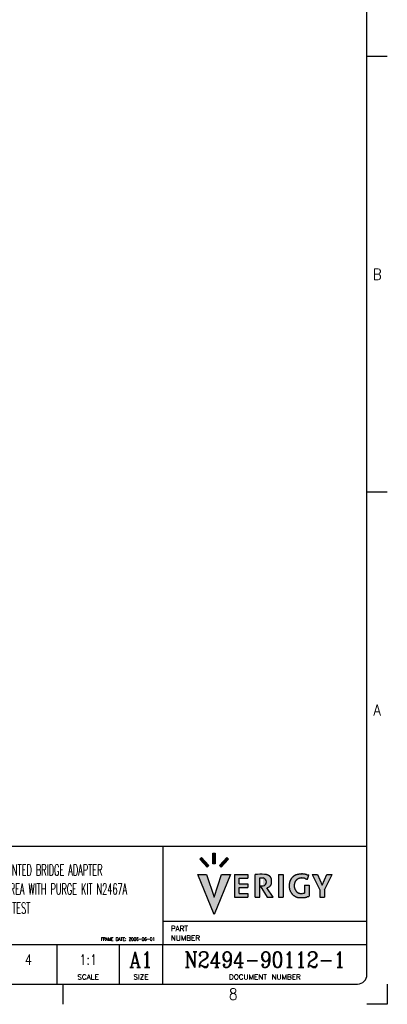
# Model space of a CAD drawing. Header units: inches. Extents: x 0 to 841, y 0 to 594.
# Tile 13 of 14: x 726 to 841, y 0 to 309. Entities that reach past the tile are written whole.
import ezdxf

# ---------------------------------------------------------------- set-up
doc = ezdxf.new("R2010")
doc.units = ezdxf.units.IN
doc.layers.add('1', color=7, linetype='Continuous')
doc.styles.add('CONVERTER_12', font='txt.shx', dxfattribs={"width": 0.63})
doc.styles.add('CONVERTER_16', font='txt.shx', dxfattribs={"width": 0.9})
doc.styles.add('CONVERTER_17', font='txt.shx', dxfattribs={"width": 0.81})
doc.styles.add('CONVERTER_18', font='complex.shx', dxfattribs={"width": 0.855})
doc.styles.add('CONVERTER_19', font='txt.shx', dxfattribs={"width": 1.035})
doc.styles.add('CONVERTER_21', font='complex.shx', dxfattribs={"width": 0.532})

# ---------------------------------------------------------------- blocks, each defined once
blk = doc.blocks.new('2__4', base_point=(456.35, 338.34))
at = {"layer": '1', "color": 1, "insert": (593.45, 130.25), "char_height": 3, "attachment_point": 7, "line_spacing_factor": 1.080432, "style": 'CONVERTER_12'}
blk.add_mtext('NOTES:\\P1. USE KEEP-OUT AREA DEFINITION IN CONJUNCTION WITH GENERAL DUT BOARD DEFINITION,\\P   SEE D-E6980-96540-1 SMALL DUT BOARD AND D-E6980-96550-1 LARGE DUT BOARD\\P \\P2. ALL KEEP-OUT AREAS RELATE TO THE BOTTOM SIDE OF THE PCB', dxfattribs=at)
blk = doc.blocks.new('rf_stiffener_assy__5', base_point=(456.35, 338.34))
at = {"layer": '1'}
blk.add_blockref('2__4', (456.35, 338.34), dxfattribs=at)
blk = doc.blocks.new('TOP__6', base_point=(438.808, 317.517))
blk.add_blockref('rf_stiffener_assy__5', (456.349, 338.344))
blk = doc.blocks.new('2__7', base_point=(438.81, 317.52))
blk.add_blockref('TOP__6', (438.81, 317.52))
blk = doc.blocks.new('N2494-90111-1__8', base_point=(438.808, 317.517))
at = {"layer": '1'}
blk.add_blockref('2__7', (438.808, 317.517), dxfattribs=at)
blk = doc.blocks.new('Drawing_Grid_Zones__9', base_point=(6.35, 6.35))
at = {"layer": '1', "color": 4, "linetype": 'Continuous'}
for p, q in [((841, 297), (834.65, 297)), ((841, 160.475), (834.65, 160.475)), ((739.5875, 0), (739.5875, 6.35)), ((841, 6.35), (841, 0)), ((841, 0), (834.65, 0))]:
    blk.add_line(p, q, dxfattribs=at)
at = {"layer": '1', "color": 4, "char_height": 3.5, "attachment_point": 5, "line_spacing_factor": 1.080432, "style": 'CONVERTER_16'}
for s, insert in [('B', (837.825, 228.7375)), ('A', (837.825, 92.2125)), ('8', (792.76875, 3.175))]:
    blk.add_mtext(s, dxfattribs=dict(at, insert=insert))
blk = doc.blocks.new('A1_Size_Verigy_Frame__11', base_point=(6.35, 6.35))
at = {"layer": '1', "linetype": 'Continuous'}
for points in [[(787.17, 47.33), (787.17, 43.98), (786.43, 43.98), (786.43, 47.33)], [(785.19, 43.5), (784.63, 42.99), (782.34, 45.46), (782.9, 45.97)], [(788.48, 43.47), (789.03, 42.93), (791.28, 45.45), (790.74, 45.99)], [(791.94, 40.69), (786.83, 28.13), (781.68, 40.69), (784.4, 40.69), (786.83, 33.52), (789.15, 40.69)], [(797.4, 40.69), (797.4, 39.54), (794.69, 39.54), (794.69, 37.79), (797.31, 37.79), (797.31, 36.64), (794.69, 36.64), (794.69, 34.71), (797.4, 34.71), (797.4, 33.52), (793.21, 33.52), (793.21, 40.69)], [(808.42, 40.69), (808.42, 33.52), (806.94, 33.52), (806.94, 40.69)], [(820.63, 37.33), (822.13, 40.69), (823.72, 40.69), (821.32, 35.91), (821.32, 33.52), (819.84, 33.52), (819.84, 35.91), (817.46, 40.69), (819.13, 40.69)]]:
    blk.add_hatch(color=4, dxfattribs=at).paths.add_polyline_path(points)
h = blk.add_hatch(color=4, dxfattribs=at)
edge = h.paths.add_edge_path()
edge.add_line((799.65, 40.69), (799.65, 33.52))
edge.add_line((799.65, 33.52), (801.15, 33.52))
edge.add_line((801.15, 33.52), (801.15, 39.58))
edge.add_line((801.15, 39.58), (802.12, 39.58))
edge.add_arc((801.94, 38.34), 1.25, -81.7494, 81.7494, ccw=False)
edge.add_line((802.12, 37.1), (801.23, 37.1))
edge.add_line((801.23, 37.1), (803.39, 33.52))
edge.add_line((803.39, 33.52), (805.24, 33.52))
edge.add_line((805.24, 33.52), (803.29, 36.53))
edge.add_arc((803.1, 38.16), 1.65, 276.8646, 281.7992)
edge.add_arc((803.12, 38.06), 1.53, 281.8439, 286.5074)
edge.add_arc((803.06, 38.24), 1.73, 286.5644, 290.2981)
edge.add_arc((802.58, 39.54), 3.12, 290.364, 292.0591)
edge.add_arc((807.22, 28.09), 9.24, 111.5449, 112.0897, ccw=False)
edge.add_arc((802.56, 39.99), 3.54, 290.9614, 291.9638)
edge.add_arc((803.62, 37.37), 0.715, 292.0472, 297.1925)
edge.add_arc((803.6, 37.39), 0.736, 297.7168, 304.1669)
edge.add_arc((803.43, 37.65), 1.05, 304.048, 308.7592)
edge.add_arc((802.9, 38.3), 1.89, 308.981, 311.7169)
edge.add_arc((807.38, 33.27), 4.84, 130.6433, 131.7183, ccw=False)
edge.add_arc((815.88, 22.98), 18.19, 129.5041, 129.8448, ccw=False)
edge.add_arc((803.6, 37.87), 1.1, 309.4623, 315.0479)
edge.add_arc((803.84, 37.62), 0.766, 315.7786, 323.1586)
edge.add_arc((803.47, 37.89), 1.22, 323.2116, 327.8292)
edge.add_arc((802.76, 38.35), 2.07, 327.6257, 330.4831)
edge.add_arc((802.6, 38.44), 2.25, 330.4419, 332.9709)
edge.add_arc((803.19, 38.15), 1.59, 332.8488, 336.0259)
edge.add_arc((803.64, 37.95), 1.1, 336.0644, 340.4159)
edge.add_arc((803.61, 37.95), 1.13, 340.6473, 347.6345)
edge.add_arc((802.95, 38.09), 1.8, 347.6878, 352.444)
edge.add_arc((801.51, 38.29), 3.26, 352.3189, 355.2721)
edge.add_arc((799.89, 38.43), 4.88, 355.2355, 357.4002)
edge.add_arc((798.14, 38.51), 6.64, 357.3804, 359.0748)
edge.add_arc((796.5, 38.54), 8.28, 359.0627, 360.4705)
edge.add_arc((796.27, 38.54), 8.5, 0.4426, 1.3388)
edge.add_arc((797.57, 38.57), 7.2, 1.3325, 2.373)
edge.add_arc((799.15, 38.64), 5.62, 2.3634, 3.6412)
edge.add_arc((800.74, 38.74), 4.03, 3.6247, 5.2891)
edge.add_arc((802.15, 38.87), 2.61, 5.2575, 7.5773)
edge.add_arc((803.27, 39.02), 1.48, 7.5078, 11.0328)
edge.add_arc((803.99, 39.17), 0.75, 10.9618, 17.0135)
edge.add_arc((803.96, 39.15), 0.781, 17.4016, 23.361)
edge.add_arc((802.93, 38.71), 1.9, 23.3346, 26.1223)
edge.add_arc((799.96, 37.26), 5.21, 26.0255, 27.1085)
edge.add_arc((802.3, 38.48), 2.56, 26.7483, 28.749)
edge.add_arc((803.49, 39.13), 1.21, 28.8787, 33.28)
edge.add_arc((803.29, 38.99), 1.45, 33.4924, 37.7019)
edge.add_arc((803.06, 38.81), 1.75, 37.6059, 41.314)
edge.add_arc((803.26, 38.99), 1.48, 41.2228, 45.4875)
edge.add_arc((803.4, 39.12), 1.29, 45.7142, 50.7281)
edge.add_arc((802.52, 38.04), 2.68, 50.8542, 53.1793)
edge.add_arc((801.64, 36.92), 4.11, 52.7438, 54.3264)
edge.add_arc((803, 38.82), 1.77, 54.2819, 57.9528)
edge.add_arc((803.26, 39.22), 1.29, 58.2042, 62.5409)
edge.add_arc((803.09, 38.89), 1.66, 62.6014, 65.9878)
edge.add_arc((802.43, 37.39), 3.3, 66.0447, 68.1388)
edge.add_arc((796.67, 23.06), 18.75, 68.1242, 68.4683)
edge.add_arc((799.92, 31.47), 9.73, 68.0919, 68.654)
edge.add_arc((802.81, 38.85), 1.81, 68.7642, 71.7347)
edge.add_arc((802.67, 38.4), 2.27, 71.9116, 74.5336)
edge.add_arc((802.38, 37.36), 3.35, 74.4873, 76.5383)
edge.add_arc((802.21, 36.66), 4.08, 76.5155, 78.3668)
edge.add_arc((802.17, 36.48), 4.26, 78.3515, 80.217)
edge.add_arc((802.22, 36.78), 3.95, 80.2026, 82.2549)
edge.add_arc((802.31, 37.43), 3.3, 82.2367, 84.6679)
edge.add_arc((801.39, 10.69), 30.05, 87.663, 93.3186)
h = blk.add_hatch(color=4, dxfattribs=at)
edge = h.paths.add_edge_path()
edge.add_arc((819.56, 39.46), 8.2, 203.3008, 203.8412)
edge.add_arc((822.52, 40.76), 11.43, 203.8341, 204.2667)
edge.add_arc((824.69, 41.74), 13.81, 204.2629, 204.6476)
edge.add_arc((822.84, 40.89), 11.77, 204.6345, 204.9304)
edge.add_arc((819.48, 39.33), 8.07, 204.9278, 205.3583)
edge.add_arc((817.18, 38.24), 5.52, 205.3532, 205.9635)
edge.add_arc((815.47, 37.4), 3.61, 205.9537, 206.8298)
edge.add_arc((814.19, 36.76), 2.19, 206.8096, 208.1196)
edge.add_arc((813.3, 36.28), 1.17, 208.0895, 210.0572)
edge.add_arc((812.99, 36.1), 0.821, 210.1034, 212.7675)
edge.add_arc((813.03, 36.13), 0.863, 212.8315, 215.4819)
edge.add_arc((813.56, 36.51), 1.51, 215.6041, 218.0543)
edge.add_arc((814.89, 37.55), 3.21, 217.9926, 219.2601)
edge.add_arc((818.43, 40.43), 7.77, 219.2413, 219.7728)
edge.add_arc((815.84, 38.26), 4.39, 219.5441, 220.8731)
edge.add_arc((813.85, 36.53), 1.76, 220.906, 224.1762)
edge.add_arc((813.75, 36.44), 1.62, 224.3481, 227.1827)
edge.add_arc((813.93, 36.64), 1.89, 227.1655, 229.6431)
edge.add_arc((814.02, 36.74), 2.02, 229.6292, 231.9346)
edge.add_arc((814.09, 36.83), 2.14, 231.9626, 234.9969)
edge.add_arc((814.38, 37.26), 2.65, 235.0175, 237.4327)
edge.add_arc((814.37, 37.23), 2.63, 237.3215, 238.9488)
edge.add_arc((814, 36.61), 1.9, 238.9423, 241.1851)
edge.add_arc((813.77, 36.19), 1.42, 241.175, 244.1338)
edge.add_arc((813.69, 36.02), 1.24, 244.2149, 248.8959)
edge.add_arc((813.76, 36.22), 1.45, 248.9484, 253.0273)
edge.add_arc((813.89, 36.62), 1.87, 252.9712, 255.3768)
edge.add_arc((813.91, 36.71), 1.96, 255.3432, 257.6097)
edge.add_arc((813.84, 36.38), 1.62, 257.5671, 260.1283)
edge.add_arc((813.78, 36.05), 1.28, 260.199, 262.6643)
edge.add_arc((813.81, 36.33), 1.57, 262.7178, 264.6422)
edge.add_arc((813.99, 38.2), 3.45, 264.663, 265.5706)
edge.add_arc((814.33, 42.39), 7.65, 265.4634, 265.9974)
edge.add_arc((814.23, 41.02), 6.28, 265.9979, 266.7144)
edge.add_arc((814.18, 40.1), 5.35, 266.7132, 267.6135)
edge.add_arc((814.14, 39.3), 4.56, 267.6109, 268.7164)
edge.add_arc((814.13, 38.57), 3.83, 268.7122, 270.0622)
edge.add_arc((814.13, 38.47), 3.72, 270.0974, 271.3382)
edge.add_arc((814.12, 38.85), 4.11, 271.3337, 272.4477)
edge.add_arc((814.11, 39.04), 4.3, 272.4437, 273.481)
edge.add_arc((814.11, 38.97), 4.23, 273.4768, 274.4854)
edge.add_arc((814.14, 38.61), 3.86, 274.48, 275.5141)
edge.add_arc((814.21, 37.96), 3.21, 275.5059, 276.6402)
edge.add_arc((814.28, 37.35), 2.6, 276.6484, 278.0162)
edge.add_arc((814.26, 37.49), 2.74, 278.0435, 279.2546)
edge.add_arc((813.99, 39.13), 4.4, 279.2734, 280.0319)
edge.add_arc((813.67, 40.98), 6.27, 279.9732, 280.4538)
edge.add_arc((813.78, 40.36), 5.65, 280.4592, 281.0431)
edge.add_arc((813.74, 40.57), 5.87, 281.0473, 281.6719)
edge.add_arc((813.58, 41.33), 6.64, 281.6745, 282.2936)
edge.add_arc((813.31, 42.59), 7.93, 282.2948, 282.8796)
edge.add_line((815.07, 34.86), (815.07, 37.28))
edge.add_line((815.07, 37.28), (816.55, 37.28))
edge.add_line((816.55, 37.28), (816.55, 33.86))
edge.add_arc((794.17, 100.31), 70.12, 288.5155, 288.6107, ccw=False)
edge.add_arc((797.39, 90.7), 59.99, 288.4186, 288.5151, ccw=False)
edge.add_arc((798.66, 86.89), 55.97, 288.3277, 288.4179, ccw=False)
edge.add_arc((796.79, 92.53), 61.91, 288.255, 288.3266, ccw=False)
edge.add_arc((782.91, 134.63), 106.24, 288.2163, 288.2536, ccw=False)
edge.add_line((816.12, 33.71), (816.06, 33.69))
edge.add_arc((830.49, -10.13), 46.13, 108.228, 108.3024)
edge.add_arc((823.95, 9.64), 25.31, 108.3032, 108.4367)
edge.add_arc((811.56, 46.67), 13.73, 287.9183, 288.6267, ccw=False)
edge.add_arc((814.65, 37.12), 3.69, 285.1245, 287.8966, ccw=False)
edge.add_arc((814.81, 36.55), 3.1, 282.6973, 284.9395, ccw=False)
edge.add_arc((814.73, 36.9), 3.46, 280.7251, 282.7159, ccw=False)
edge.add_arc((814.75, 36.81), 3.37, 278.7886, 280.7434, ccw=False)
edge.add_arc((814.83, 36.32), 2.87, 276.9468, 278.7918, ccw=False)
edge.add_arc((814.83, 36.27), 2.83, 275.0848, 276.9197, ccw=False)
edge.add_arc((814.77, 36.98), 3.54, 273.542, 275.0634, ccw=False)
edge.add_arc((814.64, 39.11), 5.67, 272.4988, 273.5361, ccw=False)
edge.add_arc((814.45, 43.41), 9.98, 271.8301, 272.523, ccw=False)
edge.add_arc((814.3, 48.07), 14.64, 271.3179, 271.8381, ccw=False)
edge.add_arc((814.18, 52.95), 19.52, 270.905, 271.3223, ccw=False)
edge.add_arc((814.11, 57.39), 23.96, 270.5527, 270.9077, ccw=False)
edge.add_arc((814.08, 60.65), 27.22, 270.2352, 270.5546, ccw=False)
edge.add_arc((814.07, 62.09), 28.66, 269.9328, 270.2368, ccw=False)
edge.add_arc((814.07, 61.32), 27.89, 269.6276, 269.9343, ccw=False)
edge.add_arc((814.05, 58.41), 24.98, 269.3001, 269.6295, ccw=False)
edge.add_arc((814, 53.84), 20.41, 268.9243, 269.3029, ccw=False)
edge.add_arc((813.8, 43.7), 10.27, 268.1594, 268.9767, ccw=False)
edge.add_arc((813.63, 38.42), 4.98, 266.6249, 268.167, ccw=False)
edge.add_arc((813.52, 36.6), 3.16, 264.3336, 266.6208, ccw=False)
edge.add_arc((813.45, 35.87), 2.43, 261.4227, 264.3148, ccw=False)
edge.add_arc((813.39, 35.49), 2.04, 257.2189, 261.4518, ccw=False)
edge.add_arc((813.33, 35.24), 1.78, 252.2377, 257.1979, ccw=False)
edge.add_arc((813.45, 35.57), 2.14, 248.7037, 252.074, ccw=False)
edge.add_arc((813.93, 36.82), 3.47, 246.648, 248.7264, ccw=False)
edge.add_arc((814.11, 37.25), 3.94, 245.0979, 246.7837, ccw=False)
edge.add_arc((814.08, 37.18), 3.86, 243.2003, 245.0497, ccw=False)
edge.add_arc((815.05, 39.1), 6.02, 242.3103, 243.1848, ccw=False)
edge.add_arc((817.51, 43.8), 11.33, 241.8417, 242.3242, ccw=False)
edge.add_arc((825.5, 58.72), 28.25, 241.6559, 241.845, ccw=False)
edge.add_arc((792.45, -2.53), 41.35, 61.6498, 61.7681)
edge.add_arc((819.96, 48.78), 16.87, 241.6733, 241.884, ccw=False)
edge.add_arc((813.2, 36.25), 2.63, 240.403, 241.673, ccw=False)
edge.add_arc((812.74, 35.42), 1.69, 238.3174, 240.3578, ccw=False)
edge.add_arc((812.91, 35.69), 2, 235.4824, 238.2123, ccw=False)
edge.add_arc((813.16, 36.06), 2.44, 233.0875, 235.5275, ccw=False)
edge.add_arc((813.11, 36), 2.37, 230.5281, 233.1206, ccw=False)
edge.add_arc((813.13, 36.02), 2.4, 226.8402, 230.4297, ccw=False)
edge.add_arc((813.65, 36.57), 3.16, 224.1917, 226.8322, ccw=False)
edge.add_arc((815.97, 38.82), 6.39, 223.1449, 224.1559, ccw=False)
edge.add_arc((802.57, 26.26), 11.98, 43.1218, 43.6251)
edge.add_arc((817.02, 40.13), 8.05, 223.5168, 224.0584, ccw=False)
edge.add_arc((812.07, 35.42), 1.22, 219.7835, 223.4371, ccw=False)
edge.add_arc((812.23, 35.54), 1.42, 216.0369, 219.4184, ccw=False)
edge.add_arc((813.39, 36.39), 2.85, 214.2927, 216.0974, ccw=False)
edge.add_arc((817.31, 39.06), 7.6, 213.623, 214.3135, ccw=False)
edge.add_arc((820.65, 41.33), 11.64, 213.1026, 213.7727, ccw=False)
edge.add_arc((815.35, 37.87), 5.31, 211.6593, 213.0997, ccw=False)
edge.add_arc((814.18, 37.14), 3.93, 209.7599, 211.6228, ccw=False)
edge.add_arc((813.44, 36.72), 3.08, 207.4804, 209.7836, ccw=False)
edge.add_arc((813.06, 36.52), 2.65, 205.1929, 207.4059, ccw=False)
edge.add_arc((813.52, 36.74), 3.16, 203.3638, 205.1704, ccw=False)
edge.add_arc((814.25, 37.05), 3.95, 201.6271, 203.3929, ccw=False)
edge.add_arc((815.33, 37.48), 5.11, 200.1447, 201.6096, ccw=False)
edge.add_arc((816.96, 38.08), 6.86, 199.3323, 200.1795, ccw=False)
edge.add_arc((817.14, 38.15), 7.04, 198.4937, 199.3429, ccw=False)
edge.add_arc((816.11, 37.8), 5.96, 197.5225, 198.5058, ccw=False)
edge.add_arc((814.4, 37.26), 4.16, 196.2367, 197.5438, ccw=False)
edge.add_arc((812.85, 36.81), 2.55, 194.3262, 196.2478, ccw=False)
edge.add_arc((812.47, 36.72), 2.16, 192.096, 194.272, ccw=False)
edge.add_arc((813.14, 36.86), 2.84, 190.2793, 192.0489, ccw=False)
edge.add_arc((815.08, 37.21), 4.81, 189.1142, 190.3068, ccw=False)
edge.add_arc((816.76, 37.48), 6.51, 188.174, 189.1346, ccw=False)
edge.add_arc((817.28, 37.56), 7.04, 187.2718, 188.1866, ccw=False)
edge.add_arc((816.42, 37.45), 6.17, 186.2663, 187.2851, ccw=False)
edge.add_arc((814.63, 37.25), 4.37, 184.9627, 186.2891, ccw=False)
edge.add_arc((812.87, 37.1), 2.61, 183.0853, 184.9815, ccw=False)
edge.add_arc((812.1, 37.06), 1.84, 180.6195, 183.0635, ccw=False)
edge.add_arc((811.95, 37.06), 1.69, 178.0018, 180.5753, ccw=False)
edge.add_arc((812.48, 37.04), 2.22, 175.6247, 177.9327, ccw=False)
edge.add_arc((814.2, 36.91), 3.94, 174.246, 175.6304, ccw=False)
edge.add_arc((820.65, 36.26), 10.43, 173.6917, 174.258, ccw=False)
edge.add_arc((827.89, 35.49), 17.71, 173.3678, 173.7812, ccw=False)
edge.add_arc((820.6, 36.33), 10.37, 172.6214, 173.3686, ccw=False)
edge.add_arc((817.27, 36.77), 7.01, 171.5025, 172.6282, ccw=False)
edge.add_arc((815.05, 37.1), 4.76, 169.8885, 171.5171, ccw=False)
edge.add_arc((814.37, 37.21), 4.08, 167.9208, 169.8128, ccw=False)
edge.add_arc((815.07, 37.06), 4.79, 166.3902, 167.9139, ccw=False)
edge.add_arc((816.72, 36.66), 6.49, 165.3162, 166.3829, ccw=False)
edge.add_arc((813.98, 37.4), 3.65, 163.6509, 165.5336, ccw=False)
edge.add_arc((812.24, 37.9), 1.84, 159.8526, 163.6056, ccw=False)
edge.add_arc((812.36, 37.85), 1.97, 156.2402, 159.6244, ccw=False)
edge.add_arc((813.23, 37.47), 2.92, 153.9269, 156.2704, ccw=False)
edge.add_arc((818.32, 34.97), 8.59, 153.1347, 153.8341, ccw=False)
edge.add_arc((806.77, 40.82), 4.36, 333.1219, 334.4699)
edge.add_arc((883.35, 5.08), 80.15, 154.9536, 155.0137, ccw=False)
edge.add_arc((811.76, 38.54), 1.13, 150.6202, 154.9234, ccw=False)
edge.add_arc((811.73, 38.54), 1.1, 145.3151, 150.0305, ccw=False)
edge.add_arc((812.97, 37.68), 2.61, 143.3601, 145.3639, ccw=False)
edge.add_arc((815.1, 36.13), 5.25, 142.7042, 143.5942, ccw=False)
edge.add_arc((813.95, 37.01), 3.8, 141.4913, 142.6976, ccw=False)
edge.add_arc((814.98, 36.17), 5.13, 140.3853, 141.3891, ccw=False)
edge.add_arc((863.51, -3.99), 68.12, 140.3123, 140.3902, ccw=False)
edge.add_arc((798.41, 50), 16.46, 320.3896, 320.795)
edge.add_arc((798.99, 49.54), 15.72, 320.7879, 321.2062)
edge.add_arc((816.92, 35.15), 7.27, 140.7964, 141.3612, ccw=False)
edge.add_arc((812.66, 38.62), 1.78, 138.4918, 140.7815, ccw=False)
edge.add_arc((812.22, 39.01), 1.19, 134.8498, 138.4384, ccw=False)
edge.add_arc((812.51, 38.7), 1.62, 130.7007, 134.5381, ccw=False)
edge.add_arc((813.75, 37.27), 3.51, 128.9449, 130.778, ccw=False)
edge.add_arc((824.72, 23.71), 20.95, 128.6571, 128.9486, ccw=False)
edge.add_arc((816.56, 33.99), 7.83, 128.309, 129.0174, ccw=False)
edge.add_arc((812.72, 38.84), 1.64, 124.9649, 128.253, ccw=False)
edge.add_arc((812.9, 38.56), 1.97, 121.4788, 124.6205, ccw=False)
edge.add_arc((813.97, 36.82), 4.01, 119.9763, 121.5447, ccw=False)
edge.add_arc((814.01, 36.77), 4.08, 118.9328, 120.1464, ccw=False)
edge.add_arc((813.15, 38.34), 2.29, 116.8814, 118.9336, ccw=False)
edge.add_arc((813.04, 38.55), 2.05, 114.352, 116.7612, ccw=False)
edge.add_arc((813.62, 37.25), 3.48, 112.7824, 114.3176, ccw=False)
edge.add_arc((814.66, 34.8), 6.14, 112.1312, 112.8736, ccw=False)
edge.add_arc((814.67, 34.77), 6.17, 111.3647, 112.1425, ccw=False)
edge.add_arc((814.24, 35.88), 4.98, 110.4231, 111.3781, ccw=False)
edge.add_arc((813.65, 37.48), 3.27, 109.0968, 110.4486, ccw=False)
edge.add_arc((813.38, 38.24), 2.47, 107.6011, 109.0252, ccw=False)
edge.add_arc((813.67, 37.31), 3.45, 106.6155, 107.5695, ccw=False)
edge.add_arc((817.06, 25.96), 15.29, 106.3879, 106.6059, ccw=False)
edge.add_arc((819.89, 16.54), 25.12, 106.3254, 106.5121, ccw=False)
edge.add_arc((814.49, 34.97), 5.92, 105.4696, 106.3192, ccw=False)
edge.add_arc((813.82, 37.38), 3.42, 103.9622, 105.4757, ccw=False)
edge.add_arc((813.83, 37.3), 3.5, 102.3704, 103.8363, ccw=False)
edge.add_arc((814.6, 33.81), 7.07, 101.6856, 102.3727, ccw=False)
edge.add_arc((808.67, 62.51), 22.24, 281.6646, 281.8598)
edge.add_arc((809.51, 58.23), 17.88, 282.0375, 282.2134)
edge.add_arc((813.93, 37.81), 3.02, 101.2377, 102.2194, ccw=False)
edge.add_arc((813.67, 39.1), 1.7, 99.3474, 101.1854, ccw=False)
edge.add_arc((813.76, 38.54), 2.27, 97.1817, 99.2201, ccw=False)
edge.add_arc((813.95, 37.07), 3.75, 95.812, 97.2201, ccw=False)
edge.add_arc((814.11, 35.53), 5.3, 94.7444, 95.8298, ccw=False)
edge.add_arc((814.21, 34.28), 6.56, 93.8342, 94.7544, ccw=False)
edge.add_arc((814.25, 33.66), 7.17, 92.9873, 93.8413, ccw=False)
edge.add_arc((814.24, 33.88), 6.95, 92.1258, 92.994, ccw=False)
edge.add_arc((814.21, 34.87), 5.96, 90.4073, 92.1434, ccw=False)
edge.add_arc((814.2, 35.52), 5.31, 88.5641, 90.3959, ccw=False)
edge.add_arc((814.2, 35.51), 5.33, 86.7833, 88.5496, ccw=False)
edge.add_arc((814.11, 34.07), 6.76, 84.8563, 86.7308, ccw=False)
edge.add_arc((813.68, 29.25), 11.61, 83.7683, 84.8563, ccw=False)
edge.add_arc((813.74, 29.61), 11.24, 83.194, 83.8774, ccw=False)
edge.add_arc((814.37, 34.84), 5.97, 81.9472, 83.2025, ccw=False)
edge.add_arc((814.7, 37.16), 3.63, 79.9902, 81.9638, ccw=False)
edge.add_arc((814.77, 37.6), 3.18, 77.7911, 79.8656, ccw=False)
edge.add_arc((814.35, 35.67), 5.16, 76.5195, 77.7671, ccw=False)
edge.add_arc((809.47, 15.31), 26.09, 76.2642, 76.5162, ccw=False)
edge.add_arc((819.89, 58.06), 17.91, 256.3256, 256.6629)
edge.add_arc((818.39, 51.73), 11.4, 256.668, 257.2331)
edge.add_arc((817.97, 49.85), 9.47, 257.238, 257.9692)
edge.add_arc((817.85, 49.31), 8.92, 257.9734, 258.8133)
edge.add_arc((817.88, 49.44), 9.05, 258.8165, 259.7166)
edge.add_arc((817.98, 50.02), 9.64, 259.7189, 260.6406)
edge.add_line((816.41, 40.51), (816, 39.16))
edge.add_arc((823.44, 61.32), 23.37, 251.1523, 251.4397, ccw=False)
edge.add_arc((822.99, 60.01), 21.99, 250.8703, 251.1519, ccw=False)
edge.add_arc((822.74, 59.29), 21.22, 250.6009, 250.8697, ccw=False)
edge.add_arc((822.76, 59.35), 21.29, 250.3534, 250.6001, ccw=False)
edge.add_arc((823.25, 60.7), 22.73, 250.1396, 250.3524, ccw=False)
edge.add_arc((824.75, 64.86), 27.15, 249.9742, 250.1383, ccw=False)
edge.add_arc((829.88, 78.94), 42.13, 249.8751, 249.9726, ccw=False)
edge.add_line((815.38, 39.38), (815.32, 39.4))
edge.add_arc((813.34, 34.02), 5.74, 69.7562, 70.4705)
edge.add_arc((814.59, 37.56), 1.98, 70.4878, 72.5103)
edge.add_arc((814.75, 38.05), 1.47, 72.5647, 75.4406)
edge.add_arc((814.69, 37.8), 1.72, 75.5155, 77.611)
edge.add_arc((814.55, 37.18), 2.36, 77.5965, 79.2392)
edge.add_arc((814.41, 36.47), 3.09, 79.2301, 80.555)
edge.add_arc((814.28, 35.68), 3.89, 80.5489, 81.6438)
edge.add_arc((814.13, 34.65), 4.92, 81.6475, 82.6335)
edge.add_arc((813.97, 33.39), 6.19, 82.6278, 83.4145)
edge.add_arc((813.83, 32.17), 7.42, 83.4108, 84.0539)
edge.add_arc((813.72, 31.13), 8.47, 84.0513, 84.5884)
edge.add_arc((814.03, 34.47), 5.11, 84.5326, 85.2397)
edge.add_arc((814.22, 36.81), 2.77, 85.2456, 86.5136)
edge.add_arc((814.27, 37.47), 2.1, 86.5301, 88.2214)
edge.add_arc((814.27, 37.59), 1.98, 88.2417, 90.1276)
edge.add_arc((814.27, 37.04), 2.54, 90.1887, 92.0646)
edge.add_arc((814.31, 35.97), 3.61, 92.0429, 93.4436)
edge.add_arc((814.37, 34.96), 4.62, 93.4313, 94.5521)
edge.add_arc((814.43, 34.25), 5.33, 94.5437, 95.5053)
edge.add_arc((814.44, 34.1), 5.48, 95.498, 96.3921)
edge.add_arc((814.24, 35.89), 3.68, 96.3369, 97.4708)
edge.add_arc((814.05, 37.31), 2.24, 97.4738, 99.2428)
edge.add_arc((813.96, 37.86), 1.69, 99.257, 101.5569)
edge.add_arc((813.93, 38.03), 1.51, 101.5788, 104.1887)
edge.add_arc((813.99, 37.81), 1.74, 104.2786, 107.728)
edge.add_arc((814.14, 37.31), 2.27, 107.7091, 110.5044)
edge.add_arc((814.34, 36.78), 2.83, 110.4915, 112.8183)
edge.add_arc((814.64, 36.07), 3.6, 112.812, 114.1048)
edge.add_arc((815.05, 35.15), 4.61, 114.0966, 115.0926)
edge.add_arc((815.49, 34.22), 5.64, 115.0877, 115.8632)
edge.add_arc((815.96, 33.25), 6.71, 115.8606, 116.4578)
edge.add_arc((814, 37.17), 2.33, 116.2474, 117.944)
edge.add_arc((813.41, 38.28), 1.07, 118.0309, 121.6461)
edge.add_arc((813.41, 38.28), 1.08, 121.7508, 124.7224)
edge.add_arc((813.48, 38.18), 1.2, 124.7055, 127.5759)
edge.add_arc((813.5, 38.16), 1.22, 127.563, 130.5031)
edge.add_arc((813.63, 38.01), 1.43, 130.5972, 133.6733)
edge.add_arc((813.98, 37.63), 1.94, 133.6517, 135.9137)
edge.add_arc((814.44, 37.19), 2.58, 135.902, 137.5466)
edge.add_arc((814.46, 37.17), 2.61, 137.4776, 138.9543)
edge.add_arc((814.25, 37.36), 2.32, 138.9752, 140.6091)
edge.add_arc((814.44, 37.2), 2.58, 140.6296, 142.1618)
edge.add_arc((815.17, 36.63), 3.5, 142.1712, 143.454)
edge.add_arc((815.98, 36.03), 4.51, 143.4397, 144.4829)
edge.add_arc((816.42, 35.72), 5.05, 144.4734, 145.4151)
edge.add_arc((816.27, 35.82), 4.87, 145.406, 146.3551)
edge.add_arc((814.68, 36.87), 2.97, 146.2723, 147.8457)
edge.add_arc((813.56, 37.57), 1.64, 147.8375, 150.5057)
edge.add_arc((813.1, 37.84), 1.1, 150.5091, 154.3015)
edge.add_arc((813.01, 37.88), 1.01, 154.4469, 158.4615)
edge.add_arc((813.28, 37.77), 1.3, 158.4921, 161.6634)
edge.add_arc((814.02, 37.53), 2.08, 161.6717, 163.764)
edge.add_arc((815.37, 37.13), 3.49, 163.7042, 165.1718)
edge.add_arc((816.41, 36.85), 4.57, 165.1571, 166.3361)
edge.add_arc((817.13, 36.68), 5.3, 166.3265, 167.3577)
edge.add_arc((817.28, 36.64), 5.45, 167.3497, 168.3356)
edge.add_arc((816.21, 36.86), 4.36, 168.2984, 169.7175)
edge.add_arc((815.16, 37.05), 3.3, 169.7242, 171.5314)
edge.add_arc((814.7, 37.12), 2.84, 171.5438, 173.6224)
edge.add_arc((814.99, 37.09), 3.12, 173.7008, 176.6572)
edge.add_arc((815.76, 37.05), 3.9, 176.6397, 179.0072)
edge.add_arc((814.86, 37.06), 2.99, 178.8697, 180.9419)
edge.add_arc((813.91, 37.04), 2.04, 180.9721, 184.0701)
edge.add_arc((813.69, 37.03), 1.82, 184.1115, 187.7902)
edge.add_arc((813.96, 37.07), 2.1, 187.831, 189.8408)
edge.add_arc((814.4, 37.14), 2.54, 189.8259, 191.5264)
edge.add_arc((814.64, 37.19), 2.79, 191.5153, 193.0592)
edge.add_arc((814.61, 37.18), 2.76, 193.0485, 194.5638)
edge.add_arc((814.28, 37.1), 2.42, 194.5501, 196.177)
edge.add_arc((813.72, 36.93), 1.83, 196.1539, 198.0975)
edge.add_arc((813.29, 36.79), 1.38, 198.135, 200.3954)
edge.add_arc((813.45, 36.85), 1.55, 200.4516, 202.35)
edge.add_arc((814.85, 37.43), 3.06, 202.3774, 203.3718)
at = {"color": 7, "linetype": 'Continuous'}
for p, q in [((630.26, 49.54), (834.65, 49.54)), ((770.75, 49.54), (770.75, 18.59)), ((770.75, 18.59), (704.49, 18.59)), ((770.75, 6.35), (770.75, 18.59)), ((834.65, 18.59), (770.75, 18.59))]:
    blk.add_line(p, q, dxfattribs=at)
at = {"color": 4, "linetype": 'Continuous'}
for p, q in [((834.65, 25.91), (770.75, 25.91)), ((737.62, 18.59), (737.62, 6.35))]:
    blk.add_line(p, q, dxfattribs=at)
at = {"layer": '1', "color": 7, "linetype": 'Continuous'}
for p, q in [((834.65, 9.35), (834.65, 584.65)), ((9.35, 6.35), (831.65, 6.35))]:
    blk.add_line(p, q, dxfattribs=at)
at = {"layer": '1', "color": 4, "linetype": 'Continuous'}
for p, q in [((786.43, 47.33), (787.17, 47.33)), ((786.43, 43.98), (786.43, 47.33)), ((787.17, 47.33), (787.17, 43.98)), ((782.34, 45.46), (782.9, 45.97)), ((782.34, 45.46), (784.63, 42.99)), ((782.9, 45.97), (785.19, 43.5)), ((785.19, 43.5), (784.63, 42.99)), ((787.17, 43.98), (786.43, 43.98)), ((790.74, 45.99), (788.48, 43.47)), ((788.48, 43.47), (789.03, 42.93)), ((789.03, 42.93), (791.28, 45.45)), ((791.28, 45.45), (790.74, 45.99)), ((786.83, 28.13), (781.68, 40.69)), ((781.68, 40.69), (784.4, 40.69)), ((784.4, 40.69), (786.83, 33.52)), ((786.83, 33.52), (789.15, 40.69)), ((791.94, 40.69), (786.83, 28.13)), ((789.15, 40.69), (791.94, 40.69)), ((793.21, 40.69), (797.4, 40.69)), ((793.21, 40.69), (793.21, 33.52)), ((797.4, 40.69), (797.4, 39.54)), ((799.65, 33.52), (799.65, 40.69)), ((806.94, 40.69), (808.42, 40.69)), ((806.94, 40.69), (806.94, 33.52)), ((808.42, 40.69), (808.42, 33.52)), ((816, 39.16), (816.41, 40.51)), ((817.46, 40.69), (819.84, 35.91)), ((817.46, 40.69), (819.13, 40.69)), ((819.13, 40.69), (820.63, 37.33)), ((820.63, 37.33), (822.13, 40.69)), ((821.32, 35.91), (823.72, 40.69)), ((822.13, 40.69), (823.72, 40.69)), ((794.69, 39.54), (797.4, 39.54)), ((794.69, 37.79), (794.69, 39.54)), ((794.69, 37.79), (797.31, 37.79)), ((797.31, 37.79), (797.31, 36.64)), ((801.15, 33.52), (801.15, 39.58)), ((801.15, 39.58), (802.12, 39.58)), ((801.23, 37.1), (803.39, 33.52)), ((801.23, 37.1), (802.12, 37.1)), ((815.07, 37.28), (816.55, 37.28)), ((815.07, 37.28), (815.07, 34.86)), ((815.32, 39.4), (815.38, 39.38)), ((816.55, 37.28), (816.55, 33.86)), ((794.69, 36.64), (797.31, 36.64)), ((794.69, 34.71), (794.69, 36.64)), ((794.69, 34.71), (797.4, 34.71)), ((797.4, 34.71), (797.4, 33.52)), ((805.24, 33.52), (803.29, 36.53)), ((819.84, 35.91), (819.84, 33.52)), ((821.32, 35.91), (821.32, 33.52)), ((793.21, 33.52), (797.4, 33.52)), ((799.65, 33.52), (801.15, 33.52)), ((803.39, 33.52), (805.24, 33.52)), ((806.94, 33.52), (808.42, 33.52)), ((816.12, 33.71), (816.06, 33.69)), ((819.84, 33.52), (821.32, 33.52)), ((757.1, 18.59), (757.1, 6.35))]:
    blk.add_line(p, q, dxfattribs=at)
for centre, radius, start, end in [((801.39, 10.69), 30.05, 87.663, 93.3186), ((802.31, 37.43), 3.3, 82.2367, 84.6679), ((802.22, 36.78), 3.95, 80.2026, 82.2549), ((802.17, 36.48), 4.26, 78.3515, 80.217), ((802.21, 36.66), 4.08, 76.5155, 78.3668), ((802.38, 37.36), 3.35, 74.4873, 76.5383), ((802.67, 38.4), 2.27, 71.9116, 74.5336), ((802.81, 38.85), 1.81, 68.7642, 71.7347), ((799.92, 31.47), 9.73, 68.0919, 68.654), ((796.67, 23.06), 18.75, 68.1242, 68.4683), ((802.43, 37.39), 3.3, 66.0447, 68.1388), ((803.09, 38.89), 1.66, 62.6014, 65.9878), ((803.26, 39.22), 1.29, 58.2042, 62.5409), ((803, 38.82), 1.77, 54.2819, 57.9528), ((801.64, 36.92), 4.11, 52.7438, 54.3264), ((802.52, 38.04), 2.68, 50.8542, 53.1793), ((803.4, 39.12), 1.29, 45.7142, 50.7281), ((816.56, 33.99), 7.83, 128.309, 129.0174), ((812.72, 38.84), 1.64, 124.9649, 128.253), ((812.9, 38.56), 1.97, 121.4788, 124.6205), ((813.97, 36.82), 4.01, 119.9763, 121.5447), ((814.01, 36.77), 4.08, 118.9328, 120.1464), ((813.15, 38.34), 2.29, 116.8814, 118.9336), ((813.04, 38.55), 2.05, 114.352, 116.7612), ((813.62, 37.25), 3.48, 112.7824, 114.3176), ((814.66, 34.8), 6.14, 112.1312, 112.8736), ((814.67, 34.77), 6.17, 111.3647, 112.1425), ((814.24, 35.88), 4.98, 110.4231, 111.3781), ((813.65, 37.48), 3.27, 109.0968, 110.4486), ((813.38, 38.24), 2.47, 107.6011, 109.0252), ((813.67, 37.31), 3.45, 106.6155, 107.5695), ((817.06, 25.96), 15.29, 106.3879, 106.6059), ((819.89, 16.54), 25.12, 106.3254, 106.5121), ((814.49, 34.97), 5.92, 105.4696, 106.3192), ((813.82, 37.38), 3.42, 103.9622, 105.4757), ((813.83, 37.3), 3.5, 102.3704, 103.8363), ((814.6, 33.81), 7.07, 101.6856, 102.3727), ((808.67, 62.51), 22.24, 281.6646, 281.8598), ((809.51, 58.23), 17.88, 282.0375, 282.2134), ((813.93, 37.81), 3.02, 101.2377, 102.2194), ((813.67, 39.1), 1.7, 99.3474, 101.1854), ((813.76, 38.54), 2.27, 97.1817, 99.2201), ((813.95, 37.07), 3.75, 95.812, 97.2201), ((814.11, 35.53), 5.3, 94.7444, 95.8298), ((814.21, 34.28), 6.56, 93.8342, 94.7544), ((814.25, 33.66), 7.17, 92.9873, 93.8413), ((814.24, 33.88), 6.95, 92.1258, 92.994), ((814.21, 34.87), 5.96, 90.4073, 92.1434), ((814.2, 35.52), 5.31, 88.5641, 90.3959), ((814.2, 35.51), 5.33, 86.7833, 88.5496), ((814.11, 34.07), 6.76, 84.8563, 86.7308), ((813.68, 29.25), 11.61, 83.7683, 84.8563), ((813.74, 29.61), 11.24, 83.194, 83.8774), ((814.37, 34.84), 5.97, 81.9472, 83.2025), ((814.7, 37.16), 3.63, 79.9902, 81.9638), ((814.77, 37.6), 3.18, 77.7911, 79.8656), ((814.35, 35.67), 5.16, 76.5195, 77.7671), ((809.47, 15.31), 26.09, 76.2642, 76.5162), ((819.89, 58.06), 17.91, 256.3256, 256.6629), ((818.39, 51.73), 11.4, 256.668, 257.2331), ((817.97, 49.85), 9.47, 257.238, 257.9692), ((817.85, 49.31), 8.92, 257.9734, 258.8133), ((817.88, 49.44), 9.05, 258.8165, 259.7166), ((817.98, 50.02), 9.64, 259.7189, 260.6406), ((801.94, 38.34), 1.25, 278.2506, 81.7494), ((803.26, 38.99), 1.48, 41.2228, 45.4875), ((803.6, 37.87), 1.1, 309.4623, 315.0479), ((803.06, 38.81), 1.75, 37.6059, 41.314), ((803.84, 37.62), 0.766, 315.7786, 323.1586), ((803.29, 38.99), 1.45, 33.4924, 37.7019), ((803.47, 37.89), 1.22, 323.2116, 327.8292), ((802.76, 38.35), 2.07, 327.6257, 330.4831), ((803.49, 39.13), 1.21, 28.8787, 33.28), ((802.3, 38.48), 2.56, 26.7483, 28.749), ((802.6, 38.44), 2.25, 330.4419, 332.9709), ((799.96, 37.26), 5.21, 26.0255, 27.1085), ((803.19, 38.15), 1.59, 332.8488, 336.0259), ((802.93, 38.71), 1.9, 23.3346, 26.1223), ((803.64, 37.95), 1.1, 336.0644, 340.4159), ((803.61, 37.95), 1.13, 340.6473, 347.6345), ((803.96, 39.15), 0.781, 17.4016, 23.361), ((803.99, 39.17), 0.75, 10.9618, 17.0135), ((802.95, 38.09), 1.8, 347.6878, 352.444), ((803.27, 39.02), 1.48, 7.5078, 11.0328), ((802.15, 38.87), 2.61, 5.2575, 7.5773), ((801.51, 38.29), 3.26, 352.3189, 355.2721), ((800.74, 38.74), 4.03, 3.6247, 5.2891), ((799.89, 38.43), 4.88, 355.2355, 357.4002), ((799.15, 38.64), 5.62, 2.3634, 3.6412), ((797.57, 38.57), 7.2, 1.3325, 2.373), ((796.27, 38.54), 8.5, 0.4426, 1.3388), ((796.5, 38.54), 8.28, 359.0627, 0.4705), ((798.14, 38.51), 6.64, 357.3804, 359.0748), ((811.95, 37.06), 1.69, 178.0018, 180.5753), ((812.1, 37.06), 1.84, 180.6195, 183.0635), ((814.2, 36.91), 3.94, 174.246, 175.6304), ((812.48, 37.04), 2.22, 175.6247, 177.9327), ((820.65, 36.26), 10.43, 173.6917, 174.258), ((827.89, 35.49), 17.71, 173.3678, 173.7812), ((820.6, 36.33), 10.37, 172.6214, 173.3686), ((817.27, 36.77), 7.01, 171.5025, 172.6282), ((815.05, 37.1), 4.76, 169.8885, 171.5171), ((814.37, 37.21), 4.08, 167.9208, 169.8128), ((815.07, 37.06), 4.79, 166.3902, 167.9139), ((816.72, 36.66), 6.49, 165.3162, 166.3829), ((813.98, 37.4), 3.65, 163.6509, 165.5336), ((812.24, 37.9), 1.84, 159.8526, 163.6056), ((812.36, 37.85), 1.97, 156.2402, 159.6244), ((813.23, 37.47), 2.92, 153.9269, 156.2704), ((818.32, 34.97), 8.59, 153.1347, 153.8341), ((806.77, 40.82), 4.36, 333.1219, 334.4699), ((883.35, 5.08), 80.15, 154.9536, 155.0137), ((811.76, 38.54), 1.13, 150.6202, 154.9234), ((811.73, 38.54), 1.1, 145.3151, 150.0305), ((812.97, 37.68), 2.61, 143.3601, 145.3639), ((815.1, 36.13), 5.25, 142.7042, 143.5942), ((813.95, 37.01), 3.8, 141.4913, 142.6976), ((814.98, 36.17), 5.13, 140.3853, 141.3891), ((863.51, -3.99), 68.12, 140.3123, 140.3902), ((798.41, 50), 16.46, 320.3896, 320.795), ((798.99, 49.54), 15.72, 320.7879, 321.2062), ((816.92, 35.15), 7.27, 140.7964, 141.3612), ((812.66, 38.62), 1.78, 138.4918, 140.7815), ((812.22, 39.01), 1.19, 134.8498, 138.4384), ((812.51, 38.7), 1.62, 130.7007, 134.5381), ((813.75, 37.27), 3.51, 128.9449, 130.778), ((824.72, 23.71), 20.95, 128.6571, 128.9486), ((814.99, 37.09), 3.12, 173.7008, 176.6572), ((815.76, 37.05), 3.9, 176.6397, 179.0072), ((814.86, 37.06), 2.99, 178.8697, 180.9419), ((814.7, 37.12), 2.84, 171.5438, 173.6224), ((815.16, 37.05), 3.3, 169.7242, 171.5314), ((816.21, 36.86), 4.36, 168.2984, 169.7175), ((817.28, 36.64), 5.45, 167.3497, 168.3356), ((817.13, 36.68), 5.3, 166.3265, 167.3577), ((816.41, 36.85), 4.57, 165.1571, 166.3361), ((815.37, 37.13), 3.49, 163.7042, 165.1718), ((814.02, 37.53), 2.08, 161.6717, 163.764), ((813.28, 37.77), 1.3, 158.4921, 161.6634), ((813.01, 37.88), 1.01, 154.4469, 158.4615), ((813.1, 37.84), 1.1, 150.5091, 154.3015), ((813.56, 37.57), 1.64, 147.8375, 150.5057), ((814.68, 36.87), 2.97, 146.2723, 147.8457), ((816.27, 35.82), 4.87, 145.406, 146.3551), ((816.42, 35.72), 5.05, 144.4734, 145.4151), ((815.98, 36.03), 4.51, 143.4397, 144.4829), ((815.17, 36.63), 3.5, 142.1712, 143.454), ((814.44, 37.2), 2.58, 140.6296, 142.1618), ((814.25, 37.36), 2.32, 138.9752, 140.6091), ((814.46, 37.17), 2.61, 137.4776, 138.9543), ((814.44, 37.19), 2.58, 135.902, 137.5466), ((813.98, 37.63), 1.94, 133.6517, 135.9137), ((813.63, 38.01), 1.43, 130.5972, 133.6733), ((813.5, 38.16), 1.22, 127.563, 130.5031), ((813.48, 38.18), 1.2, 124.7055, 127.5759), ((813.41, 38.28), 1.08, 121.7508, 124.7224), ((813.41, 38.28), 1.07, 118.0309, 121.6461), ((814, 37.17), 2.33, 116.2474, 117.944), ((815.96, 33.25), 6.71, 115.8606, 116.4578), ((815.49, 34.22), 5.64, 115.0877, 115.8632), ((815.05, 35.15), 4.61, 114.0966, 115.0926), ((814.64, 36.07), 3.6, 112.812, 114.1048), ((814.34, 36.78), 2.83, 110.4915, 112.8183), ((814.14, 37.31), 2.27, 107.7091, 110.5044), ((813.99, 37.81), 1.74, 104.2786, 107.728), ((813.93, 38.03), 1.51, 101.5788, 104.1887), ((813.96, 37.86), 1.69, 99.257, 101.5569), ((814.05, 37.31), 2.24, 97.4738, 99.2428), ((814.24, 35.89), 3.68, 96.3369, 97.4708), ((814.44, 34.1), 5.48, 95.498, 96.3921), ((814.43, 34.25), 5.33, 94.5437, 95.5053), ((814.37, 34.96), 4.62, 93.4313, 94.5521), ((814.31, 35.97), 3.61, 92.0429, 93.4436), ((814.27, 37.04), 2.54, 90.1887, 92.0646), ((814.27, 37.59), 1.98, 88.2417, 90.1276), ((814.27, 37.47), 2.1, 86.5301, 88.2214), ((814.22, 36.81), 2.77, 85.2456, 86.5136), ((814.03, 34.47), 5.11, 84.5326, 85.2397), ((813.72, 31.13), 8.47, 84.0513, 84.5884), ((813.83, 32.17), 7.42, 83.4108, 84.0539), ((813.97, 33.39), 6.19, 82.6278, 83.4145), ((814.13, 34.65), 4.92, 81.6475, 82.6335), ((814.28, 35.68), 3.89, 80.5489, 81.6438), ((814.41, 36.47), 3.09, 79.2301, 80.555), ((814.55, 37.18), 2.36, 77.5965, 79.2392), ((814.69, 37.8), 1.72, 75.5155, 77.611), ((814.75, 38.05), 1.47, 72.5647, 75.4406), ((814.59, 37.56), 1.98, 70.4878, 72.5103), ((813.34, 34.02), 5.74, 69.7562, 70.4705), ((829.88, 78.94), 42.13, 249.8751, 249.9726), ((824.75, 64.86), 27.15, 249.9742, 250.1383), ((823.25, 60.7), 22.73, 250.1396, 250.3524), ((822.76, 59.35), 21.29, 250.3534, 250.6001), ((822.74, 59.29), 21.22, 250.6009, 250.8697), ((822.99, 60.01), 21.99, 250.8703, 251.1519), ((823.44, 61.32), 23.37, 251.1523, 251.4397), ((803.1, 38.16), 1.65, 276.8646, 281.7992), ((803.12, 38.06), 1.53, 281.8439, 286.5074), ((803.06, 38.24), 1.73, 286.5644, 290.2981), ((802.58, 39.54), 3.12, 290.364, 292.0591), ((807.22, 28.09), 9.24, 111.5449, 112.0897), ((802.56, 39.99), 3.54, 290.9614, 291.9638), ((803.62, 37.37), 0.715, 292.0472, 297.1925), ((803.6, 37.39), 0.736, 297.7168, 304.1669), ((803.43, 37.65), 1.05, 304.048, 308.7592), ((802.9, 38.3), 1.89, 308.981, 311.7169), ((807.38, 33.27), 4.84, 130.6433, 131.7183), ((815.88, 22.98), 18.19, 129.5041, 129.8448), ((812.87, 37.1), 2.61, 183.0853, 184.9815), ((814.63, 37.25), 4.37, 184.9627, 186.2891), ((816.42, 37.45), 6.17, 186.2663, 187.2851), ((817.28, 37.56), 7.04, 187.2718, 188.1866), ((816.76, 37.48), 6.51, 188.174, 189.1346), ((815.08, 37.21), 4.81, 189.1142, 190.3068), ((813.14, 36.86), 2.84, 190.2793, 192.0489), ((812.47, 36.72), 2.16, 192.096, 194.272), ((812.85, 36.81), 2.55, 194.3262, 196.2478), ((814.4, 37.26), 4.16, 196.2367, 197.5438), ((816.11, 37.8), 5.96, 197.5225, 198.5058), ((817.14, 38.15), 7.04, 198.4937, 199.3429), ((816.96, 38.08), 6.86, 199.3323, 200.1795), ((815.33, 37.48), 5.11, 200.1447, 201.6096), ((814.25, 37.05), 3.95, 201.6271, 203.3929), ((813.52, 36.74), 3.16, 203.3638, 205.1704), ((813.06, 36.52), 2.65, 205.1929, 207.4059), ((813.44, 36.72), 3.08, 207.4804, 209.7836), ((814.18, 37.14), 3.93, 209.7599, 211.6228), ((815.35, 37.87), 5.31, 211.6593, 213.0997), ((820.65, 41.33), 11.64, 213.1026, 213.7727), ((817.31, 39.06), 7.6, 213.623, 214.3135), ((813.39, 36.39), 2.85, 214.2927, 216.0974), ((812.23, 35.54), 1.42, 216.0369, 219.4184), ((812.07, 35.42), 1.22, 219.7835, 223.4371), ((817.02, 40.13), 8.05, 223.5168, 224.0584), ((802.57, 26.26), 11.98, 43.1218, 43.6251), ((815.97, 38.82), 6.39, 223.1449, 224.1559), ((813.65, 36.57), 3.16, 224.1917, 226.8322), ((813.13, 36.02), 2.4, 226.8402, 230.4297), ((813.11, 36), 2.37, 230.5281, 233.1206), ((813.16, 36.06), 2.44, 233.0875, 235.5275), ((812.91, 35.69), 2, 235.4824, 238.2123), ((812.74, 35.42), 1.69, 238.3174, 240.3578), ((813.91, 37.04), 2.04, 180.9721, 184.0701), ((813.69, 37.03), 1.82, 184.1115, 187.7902), ((813.96, 37.07), 2.1, 187.831, 189.8408), ((814.4, 37.14), 2.54, 189.8259, 191.5264), ((814.64, 37.19), 2.79, 191.5153, 193.0592), ((813.2, 36.25), 2.63, 240.403, 241.673), ((814.61, 37.18), 2.76, 193.0485, 194.5638), ((814.28, 37.1), 2.42, 194.5501, 196.177), ((813.72, 36.93), 1.83, 196.1539, 198.0975), ((813.29, 36.79), 1.38, 198.135, 200.3954), ((813.45, 36.85), 1.55, 200.4516, 202.35), ((814.85, 37.43), 3.06, 202.3774, 203.3718), ((819.56, 39.46), 8.2, 203.3008, 203.8412), ((822.52, 40.76), 11.43, 203.8341, 204.2667), ((824.69, 41.74), 13.81, 204.2629, 204.6476), ((822.84, 40.89), 11.77, 204.6345, 204.9304), ((819.48, 39.33), 8.07, 204.9278, 205.3583), ((817.18, 38.24), 5.52, 205.3532, 205.9635), ((815.47, 37.4), 3.61, 205.9537, 206.8298), ((814.19, 36.76), 2.19, 206.8096, 208.1196), ((813.3, 36.28), 1.17, 208.0895, 210.0572), ((812.99, 36.1), 0.821, 210.1034, 212.7675), ((813.03, 36.13), 0.863, 212.8315, 215.4819), ((813.56, 36.51), 1.51, 215.6041, 218.0543), ((814.89, 37.55), 3.21, 217.9926, 219.2601), ((818.43, 40.43), 7.77, 219.2413, 219.7728), ((815.84, 38.26), 4.39, 219.5441, 220.8731), ((813.85, 36.53), 1.76, 220.906, 224.1762), ((813.75, 36.44), 1.62, 224.3481, 227.1827), ((813.93, 36.64), 1.89, 227.1655, 229.6431), ((814.02, 36.74), 2.02, 229.6292, 231.9346), ((814.09, 36.83), 2.14, 231.9626, 234.9969), ((814.38, 37.26), 2.65, 235.0175, 237.4327), ((814.37, 37.23), 2.63, 237.3215, 238.9488), ((814, 36.61), 1.9, 238.9423, 241.1851), ((813.77, 36.19), 1.42, 241.175, 244.1338), ((813.69, 36.02), 1.24, 244.2149, 248.8959), ((813.76, 36.22), 1.45, 248.9484, 253.0273), ((813.89, 36.62), 1.87, 252.9712, 255.3768), ((813.91, 36.71), 1.96, 255.3432, 257.6097), ((813.84, 36.38), 1.62, 257.5671, 260.1283), ((813.78, 36.05), 1.28, 260.199, 262.6643), ((813.81, 36.33), 1.57, 262.7178, 264.6422), ((813.99, 38.2), 3.45, 264.663, 265.5706), ((814.33, 42.39), 7.65, 265.4634, 265.9974), ((814.23, 41.02), 6.28, 265.9979, 266.7144), ((814.18, 40.1), 5.35, 266.7132, 267.6135), ((814.14, 39.3), 4.56, 267.6109, 268.7164), ((814.13, 38.57), 3.83, 268.7122, 270.0622), ((814.13, 38.47), 3.72, 270.0974, 271.3382), ((814.12, 38.85), 4.11, 271.3337, 272.4477), ((814.11, 39.04), 4.3, 272.4437, 273.481), ((814.11, 38.97), 4.23, 273.4768, 274.4854), ((814.14, 38.61), 3.86, 274.48, 275.5141), ((814.21, 37.96), 3.21, 275.5059, 276.6402), ((814.28, 37.35), 2.6, 276.6484, 278.0162), ((814.26, 37.49), 2.74, 278.0435, 279.2546), ((813.99, 39.13), 4.4, 279.2734, 280.0319), ((813.67, 40.98), 6.27, 279.9732, 280.4538), ((813.78, 40.36), 5.65, 280.4592, 281.0431), ((813.74, 40.57), 5.87, 281.0473, 281.6719), ((813.58, 41.33), 6.64, 281.6745, 282.2936), ((813.31, 42.59), 7.93, 282.2948, 282.8796), ((819.96, 48.78), 16.87, 241.6733, 241.884), ((792.45, -2.53), 41.35, 61.6498, 61.7681), ((825.5, 58.72), 28.25, 241.6559, 241.845), ((817.51, 43.8), 11.33, 241.8417, 242.3242), ((815.05, 39.1), 6.02, 242.3103, 243.1848), ((814.08, 37.18), 3.86, 243.2003, 245.0497), ((814.11, 37.25), 3.94, 245.0979, 246.7837), ((813.93, 36.82), 3.47, 246.648, 248.7264), ((813.45, 35.57), 2.14, 248.7037, 252.074), ((813.33, 35.24), 1.78, 252.2377, 257.1979), ((813.39, 35.49), 2.04, 257.2189, 261.4518), ((813.45, 35.87), 2.43, 261.4227, 264.3148), ((813.52, 36.6), 3.16, 264.3336, 266.6208), ((813.63, 38.42), 4.98, 266.6249, 268.167), ((813.8, 43.7), 10.27, 268.1594, 268.9767), ((814, 53.84), 20.41, 268.9243, 269.3029), ((814.05, 58.41), 24.98, 269.3001, 269.6295), ((814.07, 61.32), 27.89, 269.6276, 269.9343), ((814.07, 62.09), 28.66, 269.9328, 270.2368), ((814.08, 60.65), 27.22, 270.2352, 270.5546), ((814.11, 57.39), 23.96, 270.5527, 270.9077), ((814.18, 52.95), 19.52, 270.905, 271.3223), ((814.3, 48.07), 14.64, 271.3179, 271.8381), ((814.45, 43.41), 9.98, 271.8301, 272.523), ((814.64, 39.11), 5.67, 272.4988, 273.5361), ((814.77, 36.98), 3.54, 273.542, 275.0634), ((814.83, 36.27), 2.83, 275.0848, 276.9197), ((814.83, 36.32), 2.87, 276.9468, 278.7918), ((814.75, 36.81), 3.37, 278.7886, 280.7434), ((814.73, 36.9), 3.46, 280.7251, 282.7159), ((814.81, 36.55), 3.1, 282.6973, 284.9395), ((814.65, 37.12), 3.69, 285.1245, 287.8966), ((811.56, 46.67), 13.73, 287.9183, 288.6267), ((823.95, 9.64), 25.31, 108.3032, 108.4367), ((830.49, -10.13), 46.13, 108.228, 108.3024), ((782.91, 134.63), 106.24, 288.2163, 288.2536), ((796.79, 92.53), 61.91, 288.255, 288.3266), ((798.66, 86.89), 55.97, 288.3277, 288.4179), ((797.39, 90.7), 59.99, 288.4186, 288.5151), ((794.17, 100.31), 70.12, 288.5155, 288.6107)]:
    blk.add_arc(centre, radius, start, end, dxfattribs=at)
at = {"layer": '1', "color": 7, "linetype": 'Continuous'}
blk.add_arc((831.65, 9.35), 3, 270, 0, dxfattribs=at)
at = {"layer": '1'}
blk.add_blockref('Drawing_Grid_Zones__9', (6.35, 6.35), dxfattribs=at)
at = {"color": 3, "line_spacing_factor": 1.020408}
for s, insert, char_height, attachment_point, style in [('PSRF SEGMENTED BRIDGE ADAPTER\\PKEEP OUT AREA WITH PURGE KIT N2467A\\PDELTA/MULTITEST', (707.65, 35.53), 3.5, 4, 'CONVERTER_21'), ('4', (728.66, 13.99), 3.2, 5, 'CONVERTER_17'), ('1:1', (747.36, 13.99), 3.2, 5, 'CONVERTER_17'), ('N2494-90112-1', (802.7, 13.99), 5, 5, 'CONVERTER_18')]:
    blk.add_mtext(s, dxfattribs=dict(at, insert=insert, char_height=char_height, attachment_point=attachment_point, style=style))
at = {"color": 4}
for s, insert, char_height, attachment_point, line_spacing_factor, style in [('PART\\PNUMBER', (773.25, 22.25), 1.6, 4, 1.12545, 'CONVERTER_19'), ('FRAME DATE: 2006-06-01', (768.25, 19.94), 1, 9, 1.020408, 'CONVERTER_17'), ('A1', (763.93, 13.99), 5, 5, 1.020408, 'CONVERTER_18'), ('SCALE', (747.36, 7.76), 1.6, 8, 1.12545, 'CONVERTER_19'), ('SIZE', (763.93, 7.76), 1.6, 8, 1.12545, 'CONVERTER_19'), ('DOCUMENT NUMBER', (802.7, 7.76), 1.6, 8, 1.12545, 'CONVERTER_19')]:
    blk.add_mtext(s, dxfattribs=dict(at, insert=insert, char_height=char_height, attachment_point=attachment_point, line_spacing_factor=line_spacing_factor, style=style))

msp = doc.modelspace()

# ---------------------------------------------------------------- block references
for name, p in [('A1_Size_Verigy_Frame__11', (6.35, 6.35)), ('N2494-90111-1__8', (438.81, 317.52))]:
    msp.add_blockref(name, p)

doc.saveas('drawing.dxf')
